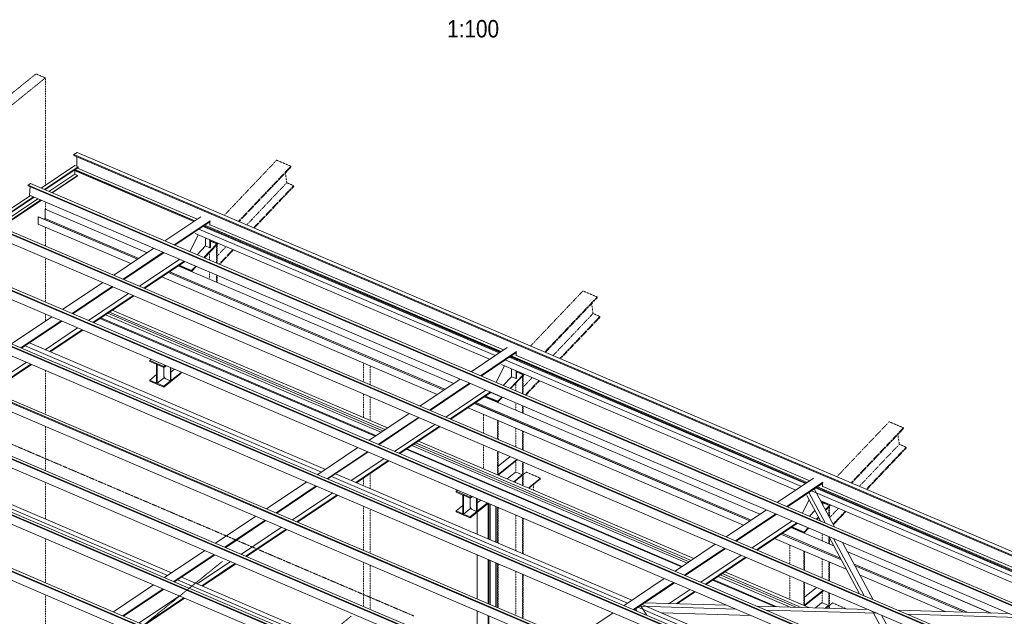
# Model space of a CAD drawing. Header units: millimetres. Extents: x -1190408159 to 361788912, y -2544212749 to 93633750.
# Tile 58 of 69: x 210312 to 227219, y 934 to 11178. Entities that reach past the tile are written whole.
import ezdxf

# ---------------------------------------------------------------- set-up
doc = ezdxf.new("R2010")
doc.units = ezdxf.units.MM
for name, pattern in [('XKITLINE00', [0]), ('XKITLINE01', [4, 1, -1, 1, -1]), ('XKITLINE03', [6, 3, -1, 1, -1])]:
    doc.linetypes.add(name, pattern=pattern)
for name, color, linetype, lineweight in [('Jiný typ objektu', 7, 'Continuous', 0), ('Mřížka', 4, 'Continuous', 0), ('Položka', 2, 'Continuous', 0)]:
    doc.layers.add(name, color=color, linetype=linetype, lineweight=lineweight)
doc.styles.add('ARIAL', font='ARIAL.TTF', dxfattribs={"height": 1000})

msp = doc.modelspace()

# ---------------------------------------------------------------- linework, layer by layer
at = {"layer": 'Mřížka', "color": 0, "linetype": 'XKITLINE03', "lineweight": 0}
for p, q in [((199526.9014, -9664.26403), (213795.38221, 1879.18721)), ((201735.5183, -10607.45543), (216003.99911, 935.9958))]:
    msp.add_line(p, q, dxfattribs=at)
at = {"layer": 'Položka', "color": 0, "linetype": 'XKITLINE01', "lineweight": 0}
for p, q in [((201422.34546, 2829.10951), (210591.79142, 10247.35212)), ((201584.14889, 2760.01124), (210753.59485, 10178.25384)), ((210753.59485, 10178.25384), (210591.79142, 10247.35212)), ((210753.59485, 8333.25831), (210753.59485, 10178.25384)), ((213825.5117, 7820.24876), (214724.81735, 8766.05825)), ((214068.21685, 7716.60136), (214967.5225, 8662.41084)), ((214080.99406, 7711.14484), (214969.87006, 8645.98535)), ((214724.81735, 8766.05825), (214967.5225, 8662.41084)), ((214969.87006, 8645.98535), (214967.5225, 8662.41084)), ((214874.77588, 8545.97377), (214898.68967, 8378.65279)), ((214211.1512, 7655.56114), (214898.68967, 8378.65279)), ((214327.64967, 7605.81039), (215015.18815, 8328.90204)), ((214340.42688, 7600.35387), (215017.5357, 8312.47655)), ((214898.68967, 8378.65279), (215015.18815, 8328.90204)), ((215017.5357, 8312.47655), (215015.18815, 8328.90204)), ((210753.59485, 7924.64239), (210753.59485, 8049.08116)), ((210753.59485, 7290.56513), (210753.59485, 7616.39946)), ((213591.08302, 7573.69759), (213600.75306, 7583.86768)), ((213833.78818, 7470.05018), (213843.45822, 7480.22027)), ((213846.56538, 7464.59367), (213856.23542, 7474.76375)), ((213586.81459, 7378.7718), (213700.73858, 7330.12048)), ((213688.98288, 7304.61292), (213700.73858, 7316.97652)), ((213688.98288, 7000.66034), (213688.98288, 7304.61292)), ((213700.73858, 7330.12048), (213710.46345, 7340.34824)), ((213700.73858, 7311.22604), (213723.24066, 7334.89172)), ((213700.73858, 7330.12048), (213700.73858, 7311.22604)), ((213700.73858, 6995.64006), (213700.73858, 7316.97652)), ((213700.73858, 7118.75467), (213853.3978, 7279.30802)), ((213976.72252, 7409.00997), (213986.39256, 7419.18006)), ((214093.221, 7359.25922), (214102.89104, 7369.4293)), ((214105.9982, 7353.8027), (214115.66824, 7363.97279)), ((213571.67538, 7050.75658), (213571.67538, 7181.23937)), ((213733.98183, 6981.4435), (213969.89627, 7229.55727)), ((213746.75904, 6975.98699), (213982.67348, 7224.10076)), ((210753.59485, 6326.9104), (210753.59485, 7085.42643)), ((213260.56352, 6854.03965), (213271.65553, 6865.70524)), ((213271.65553, 6865.70524), (213271.65553, 6849.3028)), ((213571.67538, 6721.17911), (213571.67538, 6845.61789)), ((213688.98288, 6671.08286), (213688.98288, 6795.52164)), ((213700.73858, 6666.06258), (213700.73858, 6790.50136)), ((219084.12336, 5574.55495), (219983.42891, 6520.36431)), ((219983.42891, 6520.36431), (220226.13406, 6416.7169)), ((219326.82852, 5470.90754), (220226.13406, 6416.7169)), ((219339.60572, 5465.45102), (220228.48162, 6400.29142)), ((220133.38743, 6300.27983), (220157.30123, 6132.95886)), ((220228.48162, 6400.29142), (220226.13406, 6416.7169)), ((210753.59485, 6002.61653), (210753.59485, 6121.7717)), ((219469.76287, 5409.86732), (220157.30123, 6132.95886)), ((220157.30123, 6132.95886), (220273.7997, 6083.2081)), ((219586.26134, 5360.11657), (220273.7997, 6083.2081)), ((219599.03854, 5354.66005), (220276.14726, 6066.78261)), ((220276.14726, 6066.78261), (220273.7997, 6083.2081)), ((216214.46081, 4958.49847), (216214.46081, 5284.33281)), ((218849.69469, 5328.00377), (218859.36473, 5338.17386)), ((210753.59485, 4399.60094), (210753.59485, 5158.11697)), ((216332.01781, 4908.29567), (216332.01781, 5234.13001)), ((218845.42626, 5133.07798), (218959.35024, 5084.42666)), ((218959.35024, 5084.42666), (218969.07512, 5094.65442)), ((218959.35024, 5065.53222), (218981.85233, 5089.19791)), ((218959.35024, 5084.42666), (218959.35024, 5065.53222)), ((219092.39985, 5224.35637), (219102.06988, 5234.52645)), ((219105.17705, 5218.89985), (219114.84709, 5229.06994)), ((219235.33419, 5163.31615), (219245.00423, 5173.48624)), ((219351.83267, 5113.5654), (219361.5027, 5123.73548)), ((219364.60987, 5108.10888), (219374.27991, 5118.27897)), ((218830.28705, 4805.06277), (218830.28705, 4935.54555)), ((218947.59454, 5058.91911), (218959.35024, 5071.2827)), ((218947.59454, 4754.96652), (218947.59454, 5058.91911)), ((218959.35024, 4749.94624), (218959.35024, 5071.2827)), ((218959.35024, 4873.06085), (219112.00947, 5033.61421)), ((218992.5935, 4735.74968), (219228.50794, 4983.86345)), ((219005.37071, 4730.29317), (219241.28515, 4978.40694)), ((216214.46081, 4347.42464), (216214.46081, 4753.35978)), ((216332.01781, 4297.22185), (216332.01781, 4703.15698)), ((218519.17519, 4608.34583), (218530.2672, 4620.01142)), ((218530.2672, 4603.60898), (218530.2672, 4620.01142)), ((218830.28705, 4475.48529), (218830.28705, 4599.92407)), ((218275.80634, 4078.19941), (218275.80634, 4404.03375)), ((218947.59454, 4425.38905), (218947.59454, 4549.82782)), ((218959.35024, 4420.36877), (218959.35024, 4544.80754)), ((218518.5115, 3974.55201), (218518.5115, 4300.38634)), ((218530.2672, 3969.53173), (218530.2672, 4295.36606)), ((224342.73503, 3328.86113), (225242.04057, 4274.67049)), ((225242.04057, 4274.67049), (225484.74573, 4171.02308)), ((210753.59485, 3435.94621), (210753.59485, 4194.46224)), ((218830.28705, 3841.40804), (218830.28705, 4167.24237)), ((218947.59454, 3791.31179), (218947.59454, 4117.14612)), ((218959.35024, 3786.29151), (218959.35024, 4112.12584)), ((224585.44019, 3225.21372), (225484.74573, 4171.02308)), ((224598.21739, 3219.75721), (225487.09329, 4154.5976)), ((225487.09329, 4154.5976), (225484.74573, 4171.02308)), ((225391.9991, 4054.58601), (225415.91289, 3887.26504)), ((218275.80634, 3467.12558), (218275.80634, 3873.06072)), ((218518.5115, 3363.47818), (218518.5115, 3769.41331)), ((218530.2672, 3358.4579), (218530.2672, 3764.39303)), ((224728.37453, 3164.17351), (225415.91289, 3887.26504)), ((224844.87301, 3114.42275), (225532.41137, 3837.51428)), ((224857.65021, 3108.96624), (225534.75893, 3821.0888)), ((225415.91289, 3887.26504), (225532.41137, 3837.51428)), ((225534.75893, 3821.0888), (225532.41137, 3837.51428)), ((218830.28705, 3409.50237), (218830.28705, 3601.39487)), ((218947.59454, 3180.23796), (218947.59454, 3586.17309)), ((218959.35024, 3175.21768), (218959.35024, 3581.15281)), ((216332.01781, 3126.55302), (216332.01781, 3387.38164)), ((219010.53759, 3409.56956), (218959.35024, 3368.1581)), ((219253.24274, 3305.92215), (219010.53759, 3409.56956)), ((210753.59485, 2603.43942), (210753.59485, 3230.80751)), ((216214.46081, 3176.75581), (216214.46081, 3308.4563)), ((218830.28705, 3230.33421), (218830.28705, 3262.41675)), ((219253.24274, 3305.92215), (219045.96335, 3138.22949)), ((219057.41725, 3133.3381), (219253.24274, 3291.76435)), ((219253.24274, 3291.76435), (219253.24274, 3305.92215)), ((219135.93525, 3099.80693), (219135.93525, 3196.86054)), ((224108.30636, 3082.30996), (224117.9764, 3092.48004)), ((224104.03793, 2887.38416), (224217.96191, 2838.73284)), ((224351.01151, 2978.66255), (224360.68155, 2988.83263)), ((224363.78872, 2973.20603), (224373.45876, 2983.37612)), ((224493.94586, 2917.62234), (224503.6159, 2927.79242)), ((224610.44433, 2867.87158), (224620.11437, 2878.04166)), ((216214.46081, 2067.53428), (216214.46081, 2826.05031)), ((216332.01781, 2017.33148), (216332.01781, 2775.84752)), ((218518.5115, 2192.80935), (218518.5115, 2805.75858)), ((218530.2672, 2187.78907), (218530.2672, 2800.7383)), ((224206.20621, 2813.22529), (224217.96191, 2825.58889)), ((224206.20621, 2645.043), (224206.20621, 2813.22529)), ((224217.96191, 2838.73284), (224227.68679, 2848.9606)), ((224217.96191, 2819.8384), (224240.46399, 2843.50409)), ((224217.96191, 2838.73284), (224217.96191, 2819.8384)), ((224217.96191, 2623.09576), (224217.96191, 2825.58889)), ((224217.96191, 2627.36703), (224370.62114, 2787.92039)), ((224275.52341, 2515.63163), (224487.11961, 2738.16963)), ((224281.99709, 2503.54563), (224499.89681, 2732.71312)), ((224623.22154, 2862.41507), (224632.89158, 2872.58515)), ((218830.28705, 2059.66538), (218830.28705, 2672.61461)), ((218947.59454, 2009.56913), (218947.59454, 2622.51836)), ((218959.35024, 2004.54885), (218959.35024, 2617.49808)), ((223777.78685, 2362.65202), (223788.87886, 2374.3176)), ((223788.87886, 2357.91517), (223788.87886, 2374.3176)), ((210753.59485, 1508.63675), (210753.59485, 2267.15278)), ((224088.89872, 2229.79147), (224088.89872, 2354.23025)), ((224206.20621, 2179.69523), (224206.20621, 2303.21505)), ((224217.96191, 2174.67495), (224217.96191, 2281.26781)), ((223534.41801, 1832.5056), (223534.41801, 2158.33993)), ((223777.12316, 1728.85819), (223777.12316, 2054.69252)), ((223788.87886, 1723.83791), (223788.87886, 2049.67224)), ((216214.46081, 1103.87955), (216214.46081, 1862.39558)), ((224088.89872, 1595.71422), (224088.89872, 1921.54855)), ((224206.20621, 1545.61797), (224206.20621, 1871.4523)), ((224217.96191, 1540.59769), (224217.96191, 1866.43202)), ((216332.01781, 1053.67675), (216332.01781, 1812.19278)), ((218518.5115, 1083.58781), (218518.5115, 1842.10385)), ((218530.2672, 1078.56753), (218530.2672, 1837.08357)), ((218830.28705, 950.44384), (218830.28705, 1708.95988)), ((218947.59454, 900.3476), (218947.59454, 1658.86363)), ((218959.35024, 895.32732), (218959.35024, 1653.84335)), ((223534.41801, 1221.43177), (223534.41801, 1627.3669)), ((223777.12316, 1117.78436), (223777.12316, 1523.71949)), ((223788.87886, 1112.76408), (223788.87886, 1518.69921)), ((224088.89872, 1163.80856), (224088.89872, 1355.70105)), ((210753.59485, 544.98201), (210753.59485, 1303.49805)), ((224206.20621, 1072.35755), (224206.20621, 1340.47927)), ((224217.96191, 1072.01099), (224217.96191, 1335.45899)), ((224269.14926, 1163.87574), (224217.96191, 1122.46428)), ((224504.01001, 1063.57829), (224269.14926, 1163.87574))]:
    msp.add_line(p, q, dxfattribs=at)
at = {"layer": 'Položka', "color": 0, "linetype": 'XKITLINE00', "lineweight": 0}
for p, q in [((211243.46975, 8844.99381), (211244.59679, 8863.63625)), ((211243.46975, 8844.99381), (234648.33676, -1150.07114)), ((211244.59679, 8863.63625), (211297.29613, 8899.925)), ((211244.59679, 8863.63625), (234649.46379, -1131.4287)), ((211295.53278, 8658.65393), (211295.53278, 8822.76026)), ((211297.29613, 8899.925), (234702.16314, -1095.13995)), ((210681.63901, 8284.94865), (211260.52801, 8673.60274)), ((210738.27022, 8260.76426), (211317.15921, 8649.41835)), ((210746.41236, 8257.28715), (211316.51585, 8640.04284)), ((211260.52801, 8673.60274), (211317.15921, 8649.41835)), ((211302.81101, 8630.84169), (213359.83129, 7752.38973)), ((211317.15921, 8649.41835), (211316.51585, 8640.04284)), ((210813.20405, 8228.76371), (211257.11588, 8526.79693)), ((210863.36311, 8207.34325), (211307.27494, 8505.37646)), ((210871.50525, 8203.86614), (211306.63159, 8496.00096)), ((211250.86762, 8587.38791), (213300.0767, 7712.27173)), ((211257.11588, 8526.79693), (211260.97741, 8583.07052)), ((211257.11588, 8526.79693), (211307.27494, 8505.37646)), ((211259.25988, 8601.60236), (213316.28016, 7723.1504)), ((211261.24419, 8602.93459), (213318.26447, 7724.48263)), ((211262.30929, 8602.47974), (211262.39345, 8603.70618)), ((211307.27494, 8505.37646), (211306.63159, 8496.00096)), ((210459.23551, 8325.88572), (210460.05433, 8337.81818)), ((233864.10252, -1669.17923), (210459.23551, 8325.88572)), ((210460.05433, 8337.81818), (210498.07074, 8363.34161)), ((233864.92133, -1657.24676), (210460.05433, 8337.81818)), ((210483.03962, 8164.62197), (210493.11292, 8311.41835)), ((210498.07074, 8363.34161), (233902.93775, -1631.72333)), ((209804.33711, 7695.94632), (210494.88274, 8159.56436)), ((209860.96832, 7671.76192), (210551.51394, 8135.37996)), ((209869.11046, 7668.28481), (210559.65608, 8131.90285)), ((233887.90663, -1830.44298), (210483.03962, 8164.62197)), ((209935.90215, 7639.76138), (210626.44777, 8103.37942)), ((209986.06121, 7618.34091), (210676.60684, 8081.95895)), ((209994.20335, 7614.86381), (210684.74898, 8078.48184)), ((210631.77371, 7790.18033), (210632.3615, 7790.65585)), ((210631.77371, 7668.42327), (210631.77371, 7790.18033)), ((210631.77371, 7790.18033), (212333.61359, 7063.40841)), ((210632.3615, 7790.65585), (212334.27503, 7063.85248)), ((210749.9185, 7926.21238), (210749.33071, 7925.73685)), ((210749.33071, 7764.33796), (210749.33071, 7925.73685)), ((210749.33071, 7925.73685), (212502.72707, 7176.9477)), ((210749.9185, 7926.21238), (212503.38851, 7177.39177)), ((212803.43264, 7378.83519), (213423.24796, 7794.96637)), ((232986.80062, -2258.18156), (209581.93361, 7736.88338)), ((232987.61943, -2246.2491), (209582.75243, 7748.81585)), ((209620.76884, 7774.33928), (233025.63585, -2220.72567)), ((210631.77371, 7668.42327), (212222.76715, 6988.9884)), ((210730.2105, 7748.86937), (210749.33071, 7764.33796)), ((210749.33071, 7764.33796), (212355.79109, 7078.29792)), ((212965.23607, 7309.73692), (213585.0514, 7725.8681)), ((212977.07919, 7304.67931), (213577.41003, 7707.72901)), ((213460.70495, 7629.37564), (218545.67007, 5457.8377)), ((213473.72325, 7638.11585), (218558.68836, 5466.57791)), ((213489.92671, 7648.99452), (218574.89183, 5477.45658)), ((213491.91102, 7650.32675), (218576.87614, 5478.78881)), ((213500.6343, 7612.32378), (213500.6343, 7626.62346)), ((213577.41003, 7707.72901), (213585.0514, 7723.42916)), ((213577.41003, 7707.72901), (213585.0514, 7723.42916)), ((213577.41003, 7650.02732), (213577.41003, 7707.72901)), ((213585.0514, 7656.20932), (218618.44295, 5506.69591)), ((233010.60473, -2419.44532), (209605.73772, 7575.61963)), ((213234.91828, 7194.56894), (213375.49305, 7483.39759)), ((213234.91828, 7194.56894), (213375.49305, 7483.39759)), ((213324.49133, 7505.17791), (218379.64415, 5346.37133)), ((213390.5208, 7582.25545), (218475.48592, 5410.71751)), ((213577.41003, 7579.53665), (213577.41003, 7593.83633)), ((213586.81459, 7575.52043), (213586.81459, 7589.82011)), ((213500.6343, 7293.01882), (213357.32242, 7142.29617)), ((213474.54901, 7092.23447), (213699.10549, 7328.40295)), ((213483.4375, 7088.43863), (213700.73858, 7316.97652)), ((213500.6343, 7293.01882), (213500.6343, 7429.95593)), ((213577.41003, 7260.23169), (213500.6343, 7293.01882)), ((213577.41003, 7260.23169), (213577.41003, 7397.1688)), ((213577.41003, 7260.23169), (213586.81459, 7270.12257)), ((213586.81459, 7270.12257), (213586.81459, 7393.15257)), ((213699.10549, 7328.40295), (213586.81459, 7376.35686)), ((213700.73858, 7316.97652), (213699.10549, 7328.40295)), ((232109.49872, -2847.1839), (208704.63171, 7147.88105)), ((232110.31753, -2835.25144), (208705.45053, 7159.81351)), ((208743.46694, 7185.33694), (232148.33395, -2809.72801)), ((211926.13074, 6789.83285), (212616.67636, 7253.45089)), ((212087.93418, 6720.73458), (212778.4798, 7184.35262)), ((212099.77729, 6715.67697), (212790.32291, 7179.29501)), ((232133.30283, -3008.44765), (208728.43582, 6986.61729)), ((212369.41265, 6600.529), (213059.95828, 7064.14704)), ((212446.18838, 6567.74187), (213136.73401, 7031.35991)), ((212458.0315, 6562.68426), (213148.57712, 7026.3023)), ((213034.62783, 6949.7991), (217761.33874, 4931.25388)), ((213035.28927, 6950.24318), (217762.00018, 4931.69795)), ((213265.77773, 6859.5235), (213042.30891, 6954.95602)), ((213052.0765, 6961.51378), (213264.14465, 6870.94993)), ((213292.92209, 6961.03265), (213145.27511, 7024.0854)), ((213264.14465, 6870.94993), (213335.8257, 6946.33766)), ((213265.77773, 6859.5235), (213344.71419, 6942.54183)), ((213292.92209, 6961.03265), (213292.92209, 6964.65968)), ((213295.37484, 6963.61223), (213292.92209, 6961.03265)), ((212865.51435, 6836.25981), (217592.22526, 4817.71459)), ((212866.17579, 6836.70389), (217592.88669, 4818.15866)), ((212887.69185, 6851.14933), (217614.40276, 4832.6041)), ((213264.14465, 6870.94993), (213265.77773, 6859.5235)), ((207866.16504, 6596.3346), (231271.03205, -3398.73034)), ((211048.82884, 6200.83052), (211739.37446, 6664.44856)), ((211210.63228, 6131.73225), (211901.1779, 6595.35028)), ((212754.66791, 6761.83981), (217481.37882, 4743.29458)), ((231232.19682, -3436.18624), (207827.32981, 6558.87871)), ((231233.01564, -3424.25377), (207828.14863, 6570.81117)), ((211222.47539, 6126.67464), (211913.02101, 6590.29267)), ((211492.11076, 6011.52666), (212182.65638, 6475.1447)), ((211568.88649, 5978.73953), (212259.43211, 6442.35757)), ((211580.7296, 5973.68192), (212271.27522, 6437.29996)), ((231256.00093, -3597.44999), (207851.13393, 6397.61496)), ((211785.96433, 6111.47227), (216512.67524, 4092.92705)), ((211822.79039, 6136.19653), (216549.5013, 4117.6513)), ((211855.86225, 6158.40029), (216582.57315, 4139.85506)), ((211901.71583, 6189.18543), (216628.42673, 4170.64021)), ((230354.89492, -4025.18857), (206950.02791, 5969.87637)), ((230355.71374, -4013.25611), (206950.84673, 5981.80884)), ((206988.86314, 6007.33227), (230393.73015, -3987.73268)), ((210171.52694, 5611.82818), (210862.07256, 6075.44622)), ((210333.33038, 5542.72991), (211023.876, 6006.34795)), ((210345.17349, 5537.6723), (211035.71911, 6001.29034)), ((211689.29079, 6046.56766), (216416.0017, 4028.02243)), ((211703.28469, 6055.96288), (216429.9956, 4037.41765)), ((230378.69903, -4186.45233), (206973.83203, 5808.61262)), ((210747.33146, 5511.49726), (211305.35448, 5886.14236)), ((210824.10719, 5478.71013), (211382.13021, 5853.35524)), ((210835.9503, 5473.65252), (211393.97332, 5848.29762)), ((210407.51194, 5579.52504), (215492.47706, 3407.98711)), ((210477.69609, 5626.64523), (215562.66121, 3455.10729)), ((206111.56125, 5418.32993), (229516.42825, -4576.73502)), ((218062.04431, 5133.14137), (218681.85963, 5549.27255)), ((218223.84774, 5064.0431), (218843.66307, 5480.17428)), ((218235.69086, 5058.98549), (218836.0217, 5462.03519)), ((218836.0217, 5462.03519), (218843.66307, 5477.73535)), ((218836.0217, 5462.03519), (218843.66307, 5477.73535)), ((218836.0217, 5404.3335), (218836.0217, 5462.03519)), ((218843.66307, 5410.5155), (223877.05462, 3261.00209)), ((229477.59302, -4614.19091), (206072.72601, 5380.87404)), ((229478.41184, -4602.25845), (206073.54483, 5392.8065)), ((209737.50696, 4833.52199), (210428.05258, 5297.14003)), ((209814.28269, 4800.73486), (210504.82831, 5264.3529)), ((209826.1258, 4795.67725), (210516.67142, 5259.29529)), ((212546.96668, 5327.64381), (212569.83531, 5346.14493)), ((212789.67183, 5223.9964), (212546.96668, 5327.64381)), ((212546.96668, 5310.65445), (212546.96668, 5327.64381)), ((212663.6674, 5260.81732), (212546.96668, 5310.65445)), ((212663.55361, 5260.86592), (212663.55361, 5080.35459)), ((212663.6674, 4938.82856), (212663.6674, 5260.81732)), ((212672.9711, 5256.84417), (212789.67183, 5207.00704)), ((212672.9711, 4934.85541), (212672.9711, 5256.84417)), ((212812.54047, 5242.49753), (212789.67183, 5223.9964)), ((218583.103, 5259.48409), (223638.25582, 3100.67751)), ((218649.13247, 5336.56163), (223734.09759, 3165.0237)), ((218719.31662, 5383.68182), (223804.28174, 3212.14388)), ((218732.33491, 5392.42203), (223817.30003, 3220.88409)), ((218748.53838, 5403.3007), (223833.5035, 3231.76277)), ((218750.52269, 5404.63293), (223835.48781, 3233.09499)), ((218759.24597, 5366.62996), (218759.24597, 5380.92965)), ((218836.0217, 5333.84283), (218836.0217, 5348.14252)), ((218845.42626, 5329.82661), (218845.42626, 5344.12629)), ((229501.39713, -4775.45467), (206096.53013, 5219.61028)), ((212663.55361, 5082.98656), (212546.96668, 4988.66569)), ((212663.55361, 5080.35459), (212663.6674, 5080.306)), ((212786.11971, 5208.52398), (212786.11971, 5052.28316)), ((212826.28514, 5236.62785), (212789.67183, 5207.00704)), ((212789.67183, 5207.00704), (212789.67183, 5223.9964)), ((213083.56433, 5122.78247), (212789.67183, 4885.01828)), ((213083.56433, 5105.79311), (212789.67183, 4868.02892)), ((212899.38212, 4979.64386), (212899.38212, 5205.41174)), ((212908.19889, 4986.77679), (212908.19889, 5201.64653)), ((212908.19889, 5125.15882), (212966.8636, 5172.61959)), ((218493.52995, 4948.87512), (218634.10471, 5237.70377)), ((218493.52995, 4948.87512), (218634.10471, 5237.70377)), ((218733.16068, 4846.54065), (218957.71716, 5082.70913)), ((218759.24597, 5047.325), (218759.24597, 5184.26211)), ((218836.0217, 5014.53787), (218836.0217, 5151.47498)), ((218845.42626, 5024.42875), (218845.42626, 5147.45875)), ((218957.71716, 5082.70913), (218845.42626, 5130.66304)), ((218959.35024, 5071.2827), (218957.71716, 5082.70913)), ((212546.96668, 4988.66569), (212546.96668, 4971.67633)), ((212546.96668, 4988.66569), (212663.6674, 4938.82856)), ((212546.96668, 4971.67633), (212789.67183, 4868.02892)), ((212672.9711, 4934.85541), (212797.69742, 5035.76119)), ((212789.67183, 4885.01828), (212672.9711, 4934.85541)), ((212786.11971, 5052.28316), (212810.39023, 5017.64791)), ((212810.39023, 5017.64791), (212899.38212, 4979.64386)), ((212899.38212, 4979.64386), (212908.19889, 4986.77679)), ((217184.74241, 4544.13904), (217875.28803, 5007.75707)), ((217346.54584, 4475.04076), (218037.09147, 4938.6588)), ((217358.38896, 4469.98315), (218048.93458, 4933.60119)), ((218759.24597, 5047.325), (218615.93409, 4896.60235)), ((218742.04917, 4842.74482), (218959.35024, 5071.2827)), ((218836.0217, 5014.53787), (218759.24597, 5047.325)), ((218836.0217, 5014.53787), (218845.42626, 5024.42875)), ((228600.29112, -5203.19325), (205195.42412, 4791.8717)), ((228601.10994, -5191.26078), (205196.24293, 4803.80416)), ((205234.25935, 4829.32759), (228639.12635, -5165.73735)), ((212789.67183, 4868.02892), (212789.67183, 4885.01828)), ((217628.02432, 4354.83518), (218318.56994, 4818.45322)), ((217704.80005, 4322.04805), (218395.34568, 4785.66609)), ((217716.64317, 4316.99044), (218407.18879, 4780.60848)), ((218551.53376, 4715.33883), (218403.88678, 4778.39158)), ((228624.09524, -5364.457), (205219.22823, 4630.60794)), ((218124.12602, 4590.56599), (222850.83693, 2572.02077)), ((218124.78745, 4591.01007), (222851.49836, 2572.46485)), ((218146.30352, 4605.45551), (222873.01443, 2586.91029)), ((218293.2395, 4704.10529), (223019.95041, 2685.56006)), ((218293.90094, 4704.54936), (223020.61184, 2686.00414)), ((218524.38943, 4613.82971), (218300.92062, 4709.26223)), ((218310.68821, 4715.81999), (218522.75635, 4625.25614)), ((218522.75635, 4625.25614), (218594.43737, 4700.64384)), ((218522.75635, 4625.25614), (218524.38943, 4613.82971)), ((218524.38943, 4613.82971), (218603.32586, 4696.84801)), ((218551.53376, 4715.33883), (218551.53376, 4718.96586)), ((218553.98651, 4717.91841), (218551.53376, 4715.33883)), ((216307.44051, 3955.1367), (216997.98613, 4418.75474)), ((218013.27958, 4516.14599), (222739.99048, 2497.60076)), ((204356.95745, 4240.32526), (227761.82445, -5754.73969)), ((216469.24394, 3886.03843), (217159.78957, 4349.65647)), ((216481.08706, 3880.98082), (217171.63268, 4344.59886)), ((216750.72242, 3765.83285), (217441.26805, 4229.45088)), ((227722.98922, -5792.19558), (204318.12222, 4202.86936)), ((227723.80804, -5780.26312), (204318.94103, 4214.80183)), ((216827.49815, 3733.04572), (217518.04378, 4196.66375)), ((216839.34127, 3727.98811), (217529.88689, 4191.60614)), ((227746.79334, -5953.45934), (204341.92633, 4041.60561)), ((217081.40206, 3890.50271), (221808.11297, 1871.95749)), ((217114.47391, 3912.70647), (221841.18482, 1894.16125)), ((217160.32749, 3943.49161), (221887.0384, 1924.94639)), ((207762.47945, 3803.70498), (212847.44457, 1632.16704)), ((207832.66361, 3850.82516), (212917.62872, 1679.28723)), ((215430.13861, 3366.13436), (216120.68423, 3829.7524)), ((215591.94204, 3297.03609), (216282.48767, 3760.65413)), ((215603.78516, 3291.97848), (216294.33078, 3755.59652)), ((216947.90246, 3800.87384), (221674.61337, 1782.32862)), ((216961.89636, 3810.26906), (221688.60727, 1791.72383)), ((217044.576, 3865.77846), (221771.28691, 1847.23323)), ((216005.94313, 3265.80344), (216563.96615, 3640.44855)), ((216082.71886, 3233.01631), (216640.74188, 3607.66142)), ((216094.56197, 3227.9587), (216652.58499, 3602.60381)), ((218530.2672, 3510.80886), (218735.42105, 3676.78193)), ((218530.2672, 3370.8088), (218848.68346, 3628.41314)), ((218530.2672, 3358.67354), (218858.50108, 3624.22052)), ((218823.23363, 3408.84573), (218681.2517, 3293.97986)), ((218837.20165, 3410.1461), (218823.23363, 3408.84573)), ((218942.37389, 3365.23222), (218837.20165, 3410.1461)), ((214552.83671, 2777.13203), (215243.38233, 3240.75006)), ((215666.12361, 3333.83123), (220751.08873, 1162.29329)), ((215736.30776, 3380.95141), (220821.27288, 1209.41348)), ((218794.51411, 3245.61107), (218942.37389, 3365.23222)), ((218942.37389, 3353.09697), (218804.33174, 3241.41844)), ((218942.37389, 3365.23222), (218942.37389, 3353.09697)), ((223320.65597, 2887.44755), (223940.4713, 3303.57873)), ((223482.45941, 2818.34928), (224102.27473, 3234.48046)), ((223494.30252, 2813.29167), (224094.63337, 3216.34138)), ((224094.63337, 3216.34138), (224102.27473, 3232.04153)), ((224094.63337, 3216.34138), (224102.27473, 3232.04153)), ((224094.63337, 3158.63969), (224094.63337, 3216.34138)), ((214714.64015, 2708.03375), (215405.18577, 3171.65179)), ((214726.48326, 2702.97614), (215417.02888, 3166.59418)), ((214996.11862, 2587.82817), (215686.66425, 3051.44621)), ((217805.57834, 3081.94999), (217828.44698, 3100.45112)), ((218048.2835, 2978.30258), (217805.57834, 3081.94999)), ((217805.57834, 3064.96063), (217805.57834, 3081.94999)), ((217922.27907, 3015.1235), (217805.57834, 3064.96063)), ((224143.23185, 2536.16595), (223862.41527, 3060.43495)), ((223907.74414, 3090.86782), (228992.70926, 919.32988)), ((224300.49809, 2469.00529), (223951.62638, 3120.32945)), ((223977.92829, 3137.988), (229062.89341, 966.45007)), ((223990.94658, 3146.72821), (229075.9117, 975.19028)), ((224007.15005, 3157.60689), (229092.11516, 986.06895)), ((224009.13436, 3158.93911), (229094.09948, 987.40117)), ((224017.85764, 3120.93615), (224017.85764, 3135.23583)), ((224094.63337, 3088.14902), (224094.63337, 3102.4487)), ((224102.27473, 3164.82168), (229135.66629, 1015.30827)), ((224104.03793, 3084.13279), (224104.03793, 3098.43247)), ((215072.89436, 2555.04104), (215763.43998, 3018.65908)), ((215084.73747, 2549.98343), (215775.28309, 3013.60147)), ((217922.16528, 3015.1721), (217922.16528, 2834.66078)), ((217922.27907, 2693.13474), (217922.27907, 3015.1235)), ((217931.58277, 3011.15035), (218048.2835, 2961.31322)), ((217931.58277, 2689.16159), (217931.58277, 3011.15035)), ((218044.73138, 2962.83016), (218044.73138, 2806.58935)), ((218071.15213, 2996.80371), (218048.2835, 2978.30258)), ((218084.89681, 2990.93404), (218048.2835, 2961.31322)), ((218048.2835, 2961.31322), (218048.2835, 2978.30258)), ((218345.39113, 2879.68975), (218048.2835, 2639.32446)), ((218157.99379, 2733.95005), (218157.99379, 2959.71792)), ((218166.81056, 2741.08297), (218166.81056, 2955.95271)), ((218166.81056, 2879.465), (218228.69041, 2929.52688)), ((223752.14162, 2703.18131), (223866.31708, 2937.76924)), ((223752.14162, 2703.18131), (223866.31708, 2937.76924)), ((224063.10008, 2570.38628), (223829.86037, 3005.8319)), ((224058.21552, 2921.33343), (228697.92654, 939.94157)), ((224094.63337, 2853.34333), (224094.63337, 2905.78116)), ((224104.03793, 2835.78553), (224104.03793, 2901.76494)), ((224216.32883, 2837.01531), (224104.03793, 2884.96922)), ((217922.16528, 2837.29274), (217805.57834, 2742.97187)), ((217805.57834, 2742.97187), (217805.57834, 2725.98251)), ((217805.57834, 2742.97187), (217922.27907, 2693.13474)), ((217805.57834, 2725.98251), (218048.2835, 2622.33511)), ((217922.16528, 2834.66078), (217922.27907, 2834.61218)), ((217931.58277, 2689.16159), (218056.30909, 2790.06737)), ((218044.73138, 2806.58935), (218069.0019, 2771.95409)), ((218359.13581, 2873.82008), (218048.2835, 2622.33511)), ((218069.0019, 2771.95409), (218157.99379, 2733.95005)), ((218157.99379, 2733.95005), (218166.81056, 2741.08297)), ((218164.88631, 2343.82523), (218164.88631, 2716.66882)), ((218359.05043, 2260.90731), (218359.05043, 2873.751)), ((218366.10385, 2257.89514), (218366.10385, 2870.84437)), ((218393.13931, 2246.34963), (218393.13931, 2859.29886)), ((218487.18756, 2206.18626), (218487.18756, 2819.13549)), ((218494.24098, 2203.17409), (218494.24098, 2816.12332)), ((222443.35407, 2298.44522), (223133.8997, 2762.06326)), ((223874.54576, 2650.90853), (223967.56743, 2748.74043)), ((224144.07958, 2761.02999), (224216.32883, 2837.01531)), ((224148.58301, 2752.62234), (224217.96191, 2825.58889)), ((224217.96191, 2825.58889), (224216.32883, 2837.01531)), ((213675.53481, 2188.12969), (214366.08043, 2651.74773)), ((213837.33825, 2119.03142), (214527.88387, 2582.64946)), ((213849.18136, 2113.97381), (214539.72698, 2577.59185)), ((218048.2835, 2639.32446), (217931.58277, 2689.16159)), ((218048.2835, 2622.33511), (218048.2835, 2639.32446)), ((222605.15751, 2229.34695), (223295.70313, 2692.96499)), ((222617.00063, 2224.28934), (223307.54625, 2687.90737)), ((222886.63599, 2109.14136), (223577.18161, 2572.7594)), ((222963.41172, 2076.35423), (223653.95734, 2539.97227)), ((223991.77235, 2600.84683), (224026.96128, 2637.85541)), ((224000.66084, 2597.051), (224031.46471, 2629.44776)), ((214118.81673, 1998.82583), (214809.36235, 2462.44387)), ((214195.59246, 1966.03871), (214886.13808, 2429.65674)), ((214207.43557, 1960.98109), (214897.98119, 2424.59913)), ((222975.25483, 2071.29662), (223665.80046, 2534.91466)), ((223551.85117, 2458.41147), (224292.49476, 2142.1191)), ((223552.5126, 2458.85554), (224291.99018, 2143.06112)), ((223783.0011, 2368.13589), (223559.53228, 2463.56841)), ((223569.29988, 2470.12617), (223781.36801, 2379.56232)), ((223810.14543, 2469.64501), (223662.49845, 2532.69776)), ((223781.36801, 2379.56232), (223853.04904, 2454.95003)), ((223781.36801, 2379.56232), (223783.0011, 2368.13589)), ((223783.0011, 2368.13589), (223861.93753, 2451.15419)), ((223810.14543, 2469.64501), (223810.14543, 2473.27204)), ((223812.59818, 2472.22459), (223810.14543, 2469.64501)), ((223271.89124, 2270.45217), (224506.06354, 1743.39802)), ((223382.73768, 2344.87218), (224421.5038, 1901.26638)), ((223383.39912, 2345.31625), (224420.99922, 1902.2084)), ((223404.91519, 2359.76169), (224404.58558, 1932.85174)), ((224732.35405, 1320.92616), (224205.568, 2304.40655)), ((224812.48582, 1286.70584), (224285.69977, 2270.18622)), ((224969.75207, 1219.54518), (224442.96601, 2203.02556)), ((212798.23291, 1599.12735), (213488.77853, 2062.74539)), ((221566.05218, 1709.44288), (222256.5978, 2173.06092)), ((221727.85561, 1640.34461), (222418.40123, 2103.96265)), ((221739.69873, 1635.287), (222430.24435, 2098.90504)), ((224529.3882, 2041.68013), (226991.46605, 990.24805)), ((224529.89278, 2040.73811), (226989.6386, 990.30192)), ((212960.03635, 1530.02908), (213650.58197, 1993.64712)), ((212971.87946, 1524.97147), (213662.42508, 1988.58951)), ((213360.91064, 1489.98337), (213932.06045, 1873.44154)), ((218164.88631, 1234.6037), (218164.88631, 1993.11973)), ((218359.05043, 1151.68577), (218359.05043, 1910.20181)), ((218366.10385, 1148.67361), (218366.10385, 1907.18964)), ((218393.13931, 1137.12809), (218393.13931, 1895.64413)), ((222009.33409, 1520.13903), (222699.87971, 1983.75707)), ((222086.10982, 1487.3519), (222776.65544, 1950.96994)), ((222097.95294, 1482.29429), (222788.49856, 1945.91233)), ((213437.68637, 1457.19624), (214008.83618, 1840.65441)), ((213449.52948, 1452.13863), (214020.67929, 1835.5968)), ((218487.18756, 1096.96472), (218487.18756, 1855.48076)), ((218494.24098, 1093.95255), (218494.24098, 1852.46859)), ((222418.93916, 1697.7978), (223859.56746, 1082.57647)), ((224641.9836, 1831.47075), (226583.67585, 1002.26971)), ((224658.39723, 1800.82741), (226524.23009, 1004.02217)), ((224658.90181, 1799.88539), (226522.40264, 1004.07605)), ((213021.09112, 1558.01116), (218106.05624, -613.52678)), ((213091.27527, 1605.13135), (218176.24039, -566.40659)), ((220688.75028, 1120.44054), (221379.2959, 1584.05858)), ((222206.51412, 1555.18002), (223272.66797, 1099.87827)), ((222220.50803, 1564.57524), (223311.33109, 1098.73848)), ((222303.18767, 1620.08464), (223539.76291, 1092.00431)), ((222340.01373, 1644.80889), (223641.50796, 1089.00486)), ((222373.08558, 1667.01265), (223732.88069, 1086.31119)), ((224743.46155, 1642.01703), (226216.15004, 1013.10438)), ((211920.93101, 1010.12502), (212611.47664, 1473.74305)), ((212082.73445, 941.02674), (212773.28007, 1404.64478)), ((212094.57756, 935.96913), (212785.12319, 1399.58717)), ((220850.55371, 1051.34227), (221541.09934, 1514.96031)), ((220862.39683, 1046.28466), (221552.94245, 1509.9027)), ((221462.83689, 1153.23212), (221822.57781, 1394.75473)), ((221583.16456, 1149.68486), (221899.35354, 1361.9676)), ((221601.72582, 1149.13767), (221911.19666, 1356.90999)), ((223788.87886, 1265.11504), (223994.03272, 1431.08811)), ((223788.87886, 1125.11498), (224107.29513, 1382.71932)), ((223788.87886, 1112.97972), (224117.11275, 1378.5267)), ((212364.21293, 820.82116), (213054.75855, 1284.4392)), ((212440.98866, 788.03403), (213131.53428, 1251.65207)), ((212452.83177, 782.97642), (213143.3774, 1246.59446)), ((218164.88631, 270.94897), (218164.88631, 1029.465)), ((220907.97057, 1026.82236), (220885.31999, 1061.6748)), ((220924.73528, 1088.13741), (226009.70039, -1083.40053)), ((220951.03658, 1105.79556), (222614.01499, 1056.77093)), ((221077.95462, 954.23055), (220970.82039, 1119.078)), ((220994.91943, 1135.25759), (226079.88455, -1036.28034)), ((221040.24769, 1165.69005), (222456.74876, 1123.93158)), ((222972.72919, 1108.72047), (224880.60634, 1052.47622)), ((223129.99542, 1041.55982), (225037.87257, 985.31557)), ((224081.8453, 1163.15191), (223977.9354, 1079.08698)), ((224095.81332, 1164.45228), (224081.8453, 1163.15191)), ((224200.98556, 1119.5384), (224095.81332, 1164.45228)), ((224144.90078, 1074.16484), (224200.98556, 1119.5384)), ((224200.98556, 1107.40315), (224159.3734, 1073.73818)), ((224200.98556, 1119.5384), (224200.98556, 1107.40315)), ((224876.07353, 1052.60985), (224874.82198, 1054.94644)), ((225481.7398, 37.24572), (224954.95375, 1020.72611)), ((225396.58677, 1037.26511), (227304.46392, 981.02087)), ((218359.05043, 188.03104), (218359.05043, 946.54708)), ((218366.10385, 185.01888), (218366.10385, 943.53491)), ((219811.44838, 531.43821), (220501.994, 995.05625)), ((221330.05698, 992.13687), (222871.79345, 946.68645)), ((221341.33052, 987.32249), (221347.72557, 991.616)), ((221353.17364, 982.26488), (221366.28683, 991.06881)), ((225639.00604, -29.91494), (225112.21999, 953.56545)), ((225553.853, 970.10446), (227461.73015, 913.86021))]:
    msp.add_line(p, q, dxfattribs=at)
at = {"layer": 'Položka', "color": 0, "linetype": 'XKITLINE03', "lineweight": 0}
msp.add_line((209598.84758, 4134.37491), (217082.25649, 938.57986), dxfattribs=at)

# ---------------------------------------------------------------- texts
at = {"layer": 'Jiný typ objektu', "color": 0, "style": 'ARIAL', "width": 0.85}
msp.add_text('1:100', height=300, dxfattribs=at).set_placement((217651.71008, 10872.35212))

doc.saveas('drawing.dxf')
